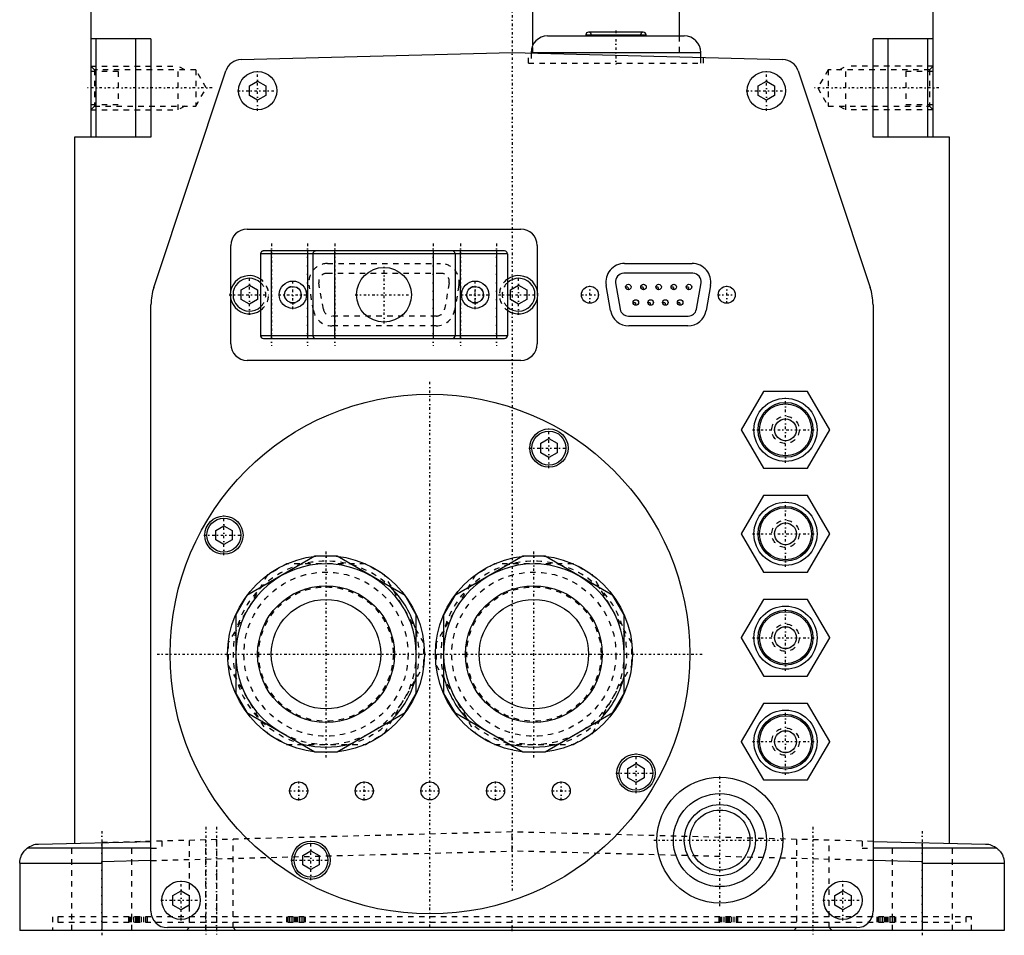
# Model space of a CAD drawing. Extents: x -109 to 109, y -1 to 887.
# Tile 1 of 15: x -90 to 90, y -1 to 166. Entities that reach past the tile are written whole.
import ezdxf

# ---------------------------------------------------------------- set-up
doc = ezdxf.new("R2010")
doc.units = 0
doc.linetypes.add('CENTER', pattern=[1.5, 0.45, -0.5, 0.05, -0.5])
doc.linetypes.add('DASHED', pattern=[2, 1, -1])
for name, color, linetype in [('AM_0', 7, 'CONTINUOUS'), ('AM_3', 7, 'DASHED'), ('AM_7', 7, 'CENTER')]:
    doc.layers.add(name, color=color, linetype=linetype)

msp = doc.modelspace()

# ---------------------------------------------------------------- linework, layer by layer
at = {"layer": 'AM_0', "color": 7, "linetype": 'CONTINUOUS'}
for p, q in [((-77, 169.5), (-77, 145)), ((77, 145), (77, 169.5)), ((3.83, 161.87), (3.83, 168.5)), ((30.56, 168.5), (30.56, 163.5)), ((24, 164.2), (14, 164.2)), ((-66.01, 163), (-77, 163)), ((-76, 145), (-76, 163)), ((-68.74, 145), (-68.74, 163)), ((-66.01, 163), (-66.01, 145)), ((6.5, 163.5), (31.5, 163.5)), ((13.5, 163.7), (13.5, 163.5)), ((13.5, 163.7), (24.5, 163.7)), ((24.5, 163.5), (24.5, 163.7)), ((77, 163), (66.01, 163)), ((66.01, 145), (66.01, 163)), ((68.74, 145), (68.74, 163)), ((76, 145), (76, 163)), ((-49.52, 159.2), (0, 160.5)), ((0, 160.5), (49.52, 159.2)), ((3.5, 160.5), (3.5, 160.41)), ((3.5, 160.5), (34.5, 160.5)), ((34.5, 159.6), (34.5, 160.5)), ((-65.49, 117.54), (-52.29, 157.15)), ((52.29, 157.15), (65.49, 117.54)), ((-48, 154.37), (-46.5, 155.23)), ((-46.5, 155.23), (-45, 154.37)), ((45, 154.37), (46.5, 155.23)), ((46.5, 155.23), (48, 154.37)), ((-48, 152.63), (-48, 154.37)), ((-45, 154.37), (-45, 152.63)), ((45, 152.63), (45, 154.37)), ((48, 154.37), (48, 152.63)), ((-46.5, 151.77), (-48, 152.63)), ((-45, 152.63), (-46.5, 151.77)), ((46.5, 151.77), (45, 152.63)), ((48, 152.63), (46.5, 151.77)), ((-80, 145), (-80, 15.91)), ((-66.01, 145), (-80, 145)), ((80, 145), (66.01, 145)), ((80, 15.91), (80, 145)), ((-48.4, 128.2), (1.6, 128.2)), ((-51.4, 117.03), (-51.4, 125.2)), ((-1.35, 124.2), (-45.45, 124.2)), ((-43.95, 108.2), (-43.95, 124.2)), ((-37.4, 124.2), (-37.4, 108.2)), ((-32.4, 108.2), (-32.4, 124.2)), ((-14.4, 124.2), (-14.4, 108.2)), ((-9.4, 108.2), (-9.4, 124.2)), ((-2.85, 124.2), (-2.85, 108.2)), ((4.6, 125.2), (4.6, 117.03)), ((-45.95, 123.7), (-45.95, 108.7)), ((-0.85, 123.7), (-45.95, 123.7)), ((-36.4, 123.7), (-36.4, 108.7)), ((-10.4, 123.7), (-10.4, 108.7)), ((-0.85, 123.7), (-0.85, 108.7)), ((20.55, 121.9), (32.95, 121.9)), ((33.08, 120.11), (20.42, 120.11)), ((-49.5, 117.07), (-48, 117.93)), ((-49.5, 115.33), (-49.5, 117.07)), ((-48, 117.93), (-46.5, 117.07)), ((-46.5, 117.07), (-46.5, 115.33)), ((-0.3, 117.07), (1.2, 117.93)), ((-0.3, 115.33), (-0.3, 117.07)), ((1.2, 117.93), (2.7, 117.07)), ((2.7, 117.07), (2.7, 115.33)), ((18.01, 113.31), (17.2, 117.91)), ((18.94, 118.35), (19.79, 113.53)), ((33.71, 113.53), (34.56, 118.35)), ((36.3, 117.91), (35.49, 113.31)), ((-51.4, 107.2), (-51.4, 115.37)), ((-48, 114.47), (-49.5, 115.33)), ((-46.5, 115.33), (-48, 114.47)), ((1.2, 114.47), (-0.3, 115.33)), ((2.7, 115.33), (1.2, 114.47)), ((4.6, 115.37), (4.6, 107.2)), ((-66, 3.5), (-66, 114.38)), ((66, 114.38), (66, 3.5)), ((21.27, 112.29), (32.23, 112.29)), ((32.14, 110.5), (21.36, 110.5)), ((-0.85, 108.7), (-45.95, 108.7)), ((-45.45, 108.2), (-1.35, 108.2)), ((1.6, 104.2), (-48.4, 104.2)), ((45.96, 98.49), (41.92, 91.51)), ((45.96, 98.5), (45.96, 98.49)), ((54.04, 98.5), (45.96, 98.5)), ((54.04, 98.49), (54.04, 98.5)), ((58.08, 91.51), (54.04, 98.49)), ((41.92, 91.51), (41.92, 91.49)), ((41.92, 91.49), (45.96, 84.51)), ((54.04, 84.51), (58.08, 91.49)), ((58.08, 91.49), (58.08, 91.51)), ((5.25, 89.04), (6.75, 89.9)), ((5.25, 87.31), (5.25, 89.04)), ((6.75, 89.9), (8.25, 89.04)), ((8.25, 89.04), (8.25, 87.31)), ((6.75, 86.44), (5.25, 87.31)), ((8.25, 87.31), (6.75, 86.44)), ((45.96, 84.51), (45.96, 84.5)), ((45.96, 84.5), (54.04, 84.5)), ((54.04, 84.5), (54.04, 84.51)), ((45.96, 79.49), (41.92, 72.51)), ((45.96, 79.5), (45.96, 79.49)), ((54.04, 79.5), (45.96, 79.5)), ((54.04, 79.49), (54.04, 79.5)), ((58.08, 72.51), (54.04, 79.49)), ((-54.17, 73.12), (-52.67, 73.98)), ((-52.67, 73.98), (-51.17, 73.12)), ((-54.17, 71.38), (-54.17, 73.12)), ((-51.17, 73.12), (-51.17, 71.38)), ((41.92, 72.51), (41.92, 72.49)), ((41.92, 72.49), (45.96, 65.51)), ((54.04, 65.51), (58.08, 72.49)), ((58.08, 72.49), (58.08, 72.51)), ((-52.67, 70.52), (-54.17, 71.38)), ((-51.17, 71.38), (-52.67, 70.52)), ((-36.04, 68.38), (-48.46, 61.2)), ((-41.2, 67), (-41.2, 67)), ((-41.19, 67), (-41.2, 67)), ((-31.96, 68.38), (-36.04, 68.38)), ((-19.54, 61.2), (-31.96, 68.38)), ((-26.8, 67), (-26.81, 67)), ((-26.8, 67), (-26.8, 67)), ((1.96, 68.38), (-10.46, 61.2)), ((-3.2, 67), (-3.2, 67)), ((-3.19, 67), (-3.2, 67)), ((6.04, 68.38), (1.96, 68.38)), ((18.46, 61.2), (6.04, 68.38)), ((11.2, 67), (11.19, 67)), ((11.2, 67), (11.2, 67)), ((-44.68, 64.99), (-44.69, 64.98)), ((-44.69, 64.98), (-44.69, 64.98)), ((-23.31, 64.98), (-23.32, 64.99)), ((-23.31, 64.98), (-23.31, 64.98)), ((-6.68, 64.99), (-6.69, 64.98)), ((-6.69, 64.98), (-6.69, 64.98)), ((14.69, 64.98), (14.68, 64.99)), ((14.69, 64.98), (14.69, 64.98)), ((45.96, 65.51), (45.96, 65.5)), ((45.96, 65.5), (54.04, 65.5)), ((54.04, 65.5), (54.04, 65.51)), ((-48.46, 61.2), (-50.5, 57.68)), ((-17.5, 57.68), (-19.54, 61.2)), ((-10.46, 61.2), (-12.5, 57.68)), ((20.5, 57.68), (18.46, 61.2)), ((45.96, 60.49), (41.92, 53.51)), ((45.96, 60.5), (45.96, 60.49)), ((54.04, 60.5), (45.96, 60.5)), ((54.04, 60.49), (54.04, 60.5)), ((58.08, 53.51), (54.04, 60.49)), ((-50.5, 57.68), (-50.5, 43.32)), ((-17.5, 43.32), (-17.5, 57.68)), ((-12.5, 57.68), (-12.5, 43.32)), ((20.5, 43.32), (20.5, 57.68)), ((-51.89, 52.52), (-51.89, 52.51)), ((-51.89, 52.52), (-51.89, 52.52)), ((-16.11, 52.52), (-16.11, 52.52)), ((-16.11, 52.51), (-16.11, 52.52)), ((-13.89, 52.52), (-13.89, 52.51)), ((-13.89, 52.52), (-13.89, 52.52)), ((21.89, 52.52), (21.89, 52.52)), ((21.89, 52.51), (21.89, 52.52)), ((41.92, 53.51), (41.92, 53.49)), ((41.92, 53.49), (45.96, 46.51)), ((54.04, 46.51), (58.08, 53.49)), ((58.08, 53.49), (58.08, 53.51)), ((-51.89, 48.49), (-51.89, 48.48)), ((-51.89, 48.48), (-51.89, 48.48)), ((-16.11, 48.48), (-16.11, 48.49)), ((-16.11, 48.48), (-16.11, 48.48)), ((-13.89, 48.49), (-13.89, 48.48)), ((-13.89, 48.48), (-13.89, 48.48)), ((21.89, 48.48), (21.89, 48.49)), ((21.89, 48.48), (21.89, 48.48)), ((45.96, 46.51), (45.96, 46.5)), ((45.96, 46.5), (54.04, 46.5)), ((54.04, 46.5), (54.04, 46.51)), ((-50.5, 43.32), (-48.46, 39.8)), ((-19.54, 39.8), (-17.5, 43.32)), ((-12.5, 43.32), (-10.46, 39.8)), ((18.46, 39.8), (20.5, 43.32)), ((45.96, 41.49), (41.92, 34.51)), ((45.96, 41.5), (45.96, 41.49)), ((54.04, 41.5), (45.96, 41.5)), ((54.04, 41.49), (54.04, 41.5)), ((58.08, 34.51), (54.04, 41.49)), ((-48.46, 39.8), (-36.04, 32.62)), ((-31.96, 32.62), (-19.54, 39.8)), ((-10.46, 39.8), (1.96, 32.62)), ((6.04, 32.62), (18.46, 39.8)), ((-44.69, 36.02), (-44.68, 36.01)), ((-44.69, 36.02), (-44.69, 36.02)), ((-23.32, 36.01), (-23.31, 36.02)), ((-23.31, 36.02), (-23.31, 36.02)), ((-6.69, 36.02), (-6.68, 36.01)), ((-6.69, 36.02), (-6.69, 36.02)), ((14.68, 36.01), (14.69, 36.02)), ((14.69, 36.02), (14.69, 36.02)), ((41.92, 34.51), (41.92, 34.49)), ((41.92, 34.49), (45.96, 27.51)), ((54.04, 27.51), (58.08, 34.49)), ((58.08, 34.49), (58.08, 34.51)), ((-41.2, 34), (-41.19, 34)), ((-41.2, 34), (-41.2, 34)), ((-36.04, 32.62), (-31.96, 32.62)), ((-26.81, 34), (-26.8, 34)), ((-26.8, 34), (-26.8, 34)), ((-3.2, 34), (-3.19, 34)), ((-3.2, 34), (-3.2, 34)), ((1.96, 32.62), (6.04, 32.62)), ((11.19, 34), (11.2, 34)), ((11.2, 34), (11.2, 34)), ((21.17, 29.62), (22.67, 30.48)), ((21.17, 27.88), (21.17, 29.62)), ((22.67, 30.48), (24.17, 29.62)), ((24.17, 29.62), (24.17, 27.88)), ((22.67, 27.02), (21.17, 27.88)), ((24.17, 27.88), (22.67, 27.02)), ((45.96, 27.51), (45.96, 27.5)), ((45.96, 27.5), (54.04, 27.5)), ((54.04, 27.5), (54.04, 27.51)), ((-86.59, 15.73), (-66, 16.27)), ((66, 16.27), (86.59, 15.73)), ((-66, 15), (-88.64, 15)), ((-75, 16.04), (-75, 0)), ((-38.25, 13.69), (-36.75, 14.56)), ((-36.75, 14.56), (-35.25, 13.69)), ((88.64, 15), (66, 15)), ((75, 16.04), (75, 0)), ((-66, 12.77), (-75, 12.53)), ((-38.25, 11.96), (-38.25, 13.69)), ((-35.25, 13.69), (-35.25, 11.96)), ((75, 12.53), (66, 12.77)), ((-90, 12.3), (-75, 12.3)), ((-90, 12.3), (-90, 0)), ((-36.75, 11.1), (-38.25, 11.96)), ((-35.25, 11.96), (-36.75, 11.1)), ((75, 12.3), (90, 12.3)), ((90, 12.3), (90, 0)), ((-62, 6.37), (-60.5, 7.23)), ((-60.5, 7.23), (-59, 6.37)), ((59, 6.37), (60.5, 7.23)), ((60.5, 7.23), (62, 6.37)), ((-62, 4.63), (-62, 6.37)), ((-59, 6.37), (-59, 4.63)), ((59, 4.63), (59, 6.37)), ((62, 6.37), (62, 4.63)), ((-60.5, 3.77), (-62, 4.63)), ((-59, 4.63), (-60.5, 3.77)), ((60.5, 3.77), (59, 4.63)), ((62, 4.63), (60.5, 3.77)), ((90, 0), (-90, 0)), ((63, 0.5), (-63, 0.5))]:
    msp.add_line(p, q, dxfattribs=at)
for points in [[(-90, 12.3, 0), (-90, 12.3, 0), (-90, 12.31, 0), (-90, 12.32, 0), (-90, 12.33, 0), (-90, 12.34, 0), (-90, 12.35, 0), (-90, 12.36, 0), (-90, 12.37, 0), (-90, 12.39, 0), (-90, 12.4, 0), (-90, 12.41, 0), (-90, 12.41, 0), (-89.99, 12.43, 0), (-89.99, 12.44, 0), (-89.99, 12.46, 0), (-89.99, 12.47, 0), (-89.99, 12.49, 0), (-89.99, 12.5, 0), (-89.99, 12.51, 0), (-89.99, 12.53, 0), (-89.99, 12.54, 0), (-89.99, 12.55, 0), (-89.98, 12.56, 0), (-89.98, 12.58, 0), (-89.98, 12.6, 0), (-89.98, 12.61, 0), (-89.98, 12.62, 0), (-89.98, 12.64, 0), (-89.97, 12.66, 0), (-89.97, 12.69, 0), (-89.97, 12.71, 0), (-89.96, 12.73, 0), (-89.96, 12.74, 0), (-89.96, 12.76, 0), (-89.96, 12.78, 0), (-89.95, 12.8, 0), (-89.94, 12.89, 0), (-89.9, 13.05, 0), (-89.86, 13.23, 0), (-89.8, 13.41, 0), (-89.76, 13.5, 0), (-89.72, 13.59, 0), (-89.64, 13.78, 0), (-89.54, 13.96, 0), (-89.43, 14.14, 0), (-89.31, 14.32, 0), (-89.17, 14.49, 0), (-89.1, 14.57, 0), (-89.03, 14.65, 0), (-88.88, 14.8, 0), (-88.72, 14.94, 0), (-88.64, 15, 0)], [(88.64, 15, 0), (88.72, 14.94, 0), (88.88, 14.8, 0), (89.03, 14.66, 0), (89.1, 14.58, 0), (89.17, 14.5, 0), (89.31, 14.33, 0), (89.43, 14.15, 0), (89.54, 13.97, 0), (89.64, 13.79, 0), (89.72, 13.6, 0), (89.76, 13.51, 0), (89.79, 13.42, 0), (89.85, 13.24, 0), (89.9, 13.07, 0), (89.94, 12.9, 0), (89.96, 12.76, 0), (89.97, 12.68, 0), (89.97, 12.66, 0), (89.98, 12.64, 0), (89.98, 12.63, 0), (89.98, 12.62, 0), (89.98, 12.6, 0), (89.98, 12.58, 0), (89.98, 12.57, 0), (89.99, 12.56, 0), (89.99, 12.54, 0), (89.99, 12.52, 0), (89.99, 12.51, 0), (89.99, 12.5, 0), (89.99, 12.49, 0), (89.99, 12.47, 0), (89.99, 12.45, 0), (89.99, 12.44, 0), (89.99, 12.42, 0), (90, 12.41, 0), (90, 12.41, 0), (90, 12.39, 0), (90, 12.38, 0), (90, 12.36, 0), (90, 12.35, 0), (90, 12.34, 0), (90, 12.33, 0), (90, 12.33, 0), (90, 12.31, 0), (90, 12.3, 0), (90, 12.3, 0)]]:
    msp.add_polyline3d(points, dxfattribs=at)
for centre, radius in [((-46.5, 153.5), 3.5), ((46.5, 153.5), 3.5), ((-23.4, 116.2), 5), ((-40.06, 116.2), 2.5), ((-40.06, 116.2), 1.5), ((-6.74, 116.2), 2.5), ((-6.74, 116.2), 1.5), ((14.25, 116.2), 1.55), ((21.27, 117.62), 0.5), ((24.04, 117.62), 0.5), ((26.81, 117.62), 0.5), ((29.58, 117.62), 0.5), ((32.35, 117.62), 0.5), ((39.25, 116.2), 1.55), ((22.64, 114.78), 0.5), ((25.34, 114.78), 0.5), ((28.04, 114.78), 0.5), ((30.74, 114.78), 0.5), ((-15, 50.5), 47.5), ((50, 91.5), 5.77), ((50, 91.5), 5.01), ((50, 91.5), 4.75), ((50, 91.5), 2), ((6.75, 88.17), 3.5), ((6.75, 88.17), 3.1), ((50, 72.5), 5.77), ((50, 72.5), 5.01), ((-52.67, 72.25), 3.5), ((50, 72.5), 4.75), ((-52.67, 72.25), 3.1), ((50, 72.5), 2), ((-34, 50.5), 18), ((4, 50.5), 18), ((-34, 50.5), 12.5), ((4, 50.5), 12.5), ((-34, 50.5), 10), ((4, 50.5), 10), ((50, 53.5), 5.77), ((50, 53.5), 5.01), ((50, 53.5), 4.75), ((50, 53.5), 2), ((50, 34.5), 5.77), ((50, 34.5), 5.01), ((50, 34.5), 4.75), ((50, 34.5), 2), ((22.67, 28.75), 3.5), ((22.67, 28.75), 3.1), ((-39, 25.5), 1.65), ((-27, 25.5), 1.65), ((-15, 25.5), 1.65), ((-3, 25.5), 1.65), ((9, 25.5), 1.65), ((38, 16.5), 11.5), ((38, 16.5), 8.5), ((38, 16.5), 6.5), ((38, 16.5), 5.5), ((-36.75, 12.83), 3.5), ((-36.75, 12.83), 3.1), ((-60.5, 5.5), 3.5), ((60.5, 5.5), 3.5)]:
    msp.add_circle(centre, radius, dxfattribs=at)
for centre, radius, start, end in [((14, 163.7), 0.5, 90, 180), ((24, 163.7), 0.5, 0, 90), ((6.5, 160.5), 3, 90, 180), ((31.5, 160.5), 3, 0, 90), ((-49.44, 156.2), 3, 91.5, 161.57), ((49.44, 156.2), 3, 18.43, 88.5), ((-48.4, 125.2), 3, 90, 180), ((1.6, 125.2), 3, 0, 90), ((-10.9, 123.7), 0.5, 0, 90), ((-1.35, 123.7), 0.5, 0, 90), ((20.55, 118.5), 3.4, 90, 190), ((32.95, 118.5), 3.4, 350, 90), ((-48, 116.2), 3.5, 54.1465, 305.8535), ((-48, 116.2), 3, 46.8953, 313.1047), ((1.2, 116.2), 3.5, 234.1465, 125.8535), ((1.2, 116.2), 3, 226.8953, 133.1047), ((20.42, 118.61), 1.5, 90, 190), ((33.08, 118.61), 1.5, 350, 90), ((-56, 114.38), 10, 161.57, 180), ((56, 114.38), 10, 0, 18.43), ((21.27, 113.79), 1.5, 190, 270), ((32.23, 113.79), 1.5, 270, 350), ((21.36, 113.9), 3.4, 190, 270), ((32.14, 113.9), 3.4, 270, 350), ((-45.45, 108.7), 0.5, 180, 270), ((-10.9, 108.7), 0.5, 270, 0), ((-1.35, 108.7), 0.5, 270, 0), ((-48.4, 107.2), 3, 180, 270), ((1.6, 107.2), 3, 270, 0), ((-34, 50.5), 16.5, 0, 240), ((4, 50.5), 16.5, 0, 240), ((-34, 50.5), 17, 16.0694, 43.9306), ((-34, 50.5), 17, 316.0694, 343.9306), ((4, 50.5), 17, 196.0694, 223.9306), ((4, 50.5), 17, 316.0694, 343.9306), ((-34, 50.5), 17, 256.0694, 283.9306), ((4, 50.5), 17, 256.0694, 283.9306), ((-86.5, 12.23), 3.5, 91.5, 127.7802), ((86.5, 12.23), 3.5, 52.2198, 88.5), ((-63, 3.5), 3, 180, 270), ((63, 3.5), 3, 270, 0)]:
    msp.add_arc(centre, radius, start, end, dxfattribs=at)
at = {"layer": 'AM_3', "color": 6, "linetype": 'DASHED'}
for p, q in [((14.5, 163.7), (14.5, 163.5)), ((23.5, 163.5), (23.5, 163.7)), ((30.56, 163.5), (30.56, 159.7)), ((3, 158.5), (3, 160.42)), ((3.5, 160.41), (3.5, 158.5)), ((3.83, 160.4), (3.83, 161.87)), ((3, 158.5), (35, 158.5)), ((34.5, 158.5), (34.5, 159.6)), ((35, 158.5), (35, 159.58)), ((-76.32, 157.32), (-77, 158)), ((-77, 158), (-61, 158)), ((-72, 157), (-77, 157)), ((-57.8, 157.32), (-76.32, 157.32)), ((-76.32, 157.32), (-76.32, 150.68)), ((-72, 157), (-72, 151)), ((-61, 150), (-61, 158)), ((-59.83, 157.32), (-61, 158)), ((-55.88, 154), (-57.8, 157.32)), ((-57.8, 157.32), (-57.8, 150.68)), ((57.8, 157.32), (55.88, 154)), ((76.32, 157.32), (57.8, 157.32)), ((57.8, 157.32), (57.8, 150.68)), ((59.83, 157.32), (61, 158)), ((61, 150), (61, 158)), ((77, 158), (61, 158)), ((77, 157), (72, 157)), ((72, 157), (72, 151)), ((77, 158), (76.32, 157.32)), ((76.32, 157.32), (76.32, 150.68)), ((-57.8, 150.68), (-55.88, 154)), ((55.88, 154), (57.8, 150.68)), ((-77, 151), (-72, 151)), ((-77, 150), (-76.32, 150.68)), ((-77, 150), (-61, 150)), ((-76.32, 150.68), (-57.8, 150.68)), ((-59.83, 150.68), (-61, 150)), ((57.8, 150.68), (76.32, 150.68)), ((59.83, 150.68), (61, 150)), ((77, 150), (61, 150)), ((72, 151), (77, 151)), ((76.32, 150.68), (77, 150)), ((-33.74, 121.9), (-13.06, 121.9)), ((-33.84, 120.11), (-12.96, 120.11)), ((-51.4, 115.37), (-51.4, 117.03)), ((-36.29, 113.32), (-37.09, 117.92)), ((-34.47, 113.53), (-35.32, 118.35)), ((-11.48, 118.35), (-12.33, 113.53)), ((-9.71, 117.92), (-10.51, 113.32)), ((4.6, 117.03), (4.6, 115.37)), ((-13.81, 112.29), (-32.99, 112.29)), ((-13.86, 110.5), (-32.94, 110.5)), ((-41.2, 67), (-44.68, 64.99)), ((-26.81, 67), (-41.19, 67)), ((-23.32, 64.99), (-26.8, 67)), ((-3.2, 67), (-6.68, 64.99)), ((11.19, 67), (-3.19, 67)), ((14.68, 64.99), (11.2, 67)), ((-44.69, 64.98), (-51.89, 52.52)), ((-16.11, 52.52), (-23.31, 64.98)), ((-6.69, 64.98), (-13.89, 52.52)), ((21.89, 52.52), (14.69, 64.98)), ((-51.89, 52.51), (-51.89, 48.49)), ((-16.11, 48.49), (-16.11, 52.51)), ((-13.89, 52.51), (-13.89, 48.49)), ((21.89, 48.49), (21.89, 52.51)), ((-51.89, 48.48), (-44.69, 36.02)), ((-23.31, 36.02), (-16.11, 48.48)), ((-13.89, 48.48), (-6.69, 36.02)), ((14.69, 36.02), (21.89, 48.48)), ((-44.68, 36.01), (-41.2, 34)), ((-26.8, 34), (-23.32, 36.01)), ((-6.68, 36.01), (-3.2, 34)), ((11.2, 34), (14.68, 36.01)), ((-41.19, 34), (-26.81, 34)), ((-3.19, 34), (11.19, 34)), ((0, 18), (-75, 16.04)), ((0, 14.5), (0, 18)), ((66, 16.27), (0, 18)), ((-64, 16.32), (-64, 15)), ((-59, 16.46), (-59, 0.5)), ((-56, 0), (-56, 16.53)), ((-54, 16.59), (-54, 0)), ((-51, 0.5), (-51, 16.66)), ((52, 16.64), (52, 0.5)), ((58, 0.5), (58, 16.48)), ((64, 16.32), (64, 15)), ((-80.5, 15), (-80.5, 0)), ((-69.5, 0), (-69.5, 15)), ((-66, 15), (-64, 15)), ((-66, 12.77), (0, 14.5)), ((66, 12.77), (0, 14.5)), ((64, 15), (66, 15)), ((69.5, 15), (69.5, 0)), ((80.5, 0), (80.5, 15)), ((-84, 2.5), (-84, 0)), ((84, 2.5), (-84, 2.5)), ((-83, 2.5), (-83, 1.5)), ((-70.07, 1.5), (-70.07, 2.5)), ((-69.82, 1.5), (-69.82, 2.5)), ((-69.55, 1.5), (-69.55, 2.5)), ((-69.12, 1.5), (-69.12, 2.5)), ((-68.77, 1.5), (-68.77, 2.5)), ((-68.52, 1.5), (-68.52, 2.5)), ((-68.33, 1.5), (-68.33, 2.5)), ((-68.08, 1.5), (-68.08, 2.5)), ((-67.73, 1.5), (-67.73, 2.5)), ((-67.3, 1.5), (-67.3, 2.5)), ((-66.91, 1.5), (-66.91, 2.5)), ((-66.66, 1.5), (-66.66, 2.5)), ((-41.15, 1.5), (-41.15, 2.5)), ((-40.9, 1.5), (-40.9, 2.5)), ((-40.63, 1.5), (-40.63, 2.5)), ((-40.2, 1.5), (-40.2, 2.5)), ((-39.85, 1.5), (-39.85, 2.5)), ((-39.6, 1.5), (-39.6, 2.5)), ((-39.41, 1.5), (-39.41, 2.5)), ((-39.16, 1.5), (-39.16, 2.5)), ((-38.81, 1.5), (-38.81, 2.5)), ((-38.38, 1.5), (-38.38, 2.5)), ((-37.99, 1.5), (-37.99, 2.5)), ((-37.74, 1.5), (-37.74, 2.5)), ((37.86, 1.5), (37.86, 2.5)), ((38.11, 1.5), (38.11, 2.5)), ((38.38, 1.5), (38.38, 2.5)), ((38.81, 1.5), (38.81, 2.5)), ((39.16, 1.5), (39.16, 2.5)), ((39.41, 1.5), (39.41, 2.5)), ((39.6, 1.5), (39.6, 2.5)), ((39.85, 1.5), (39.85, 2.5)), ((40.2, 1.5), (40.2, 2.5)), ((40.63, 1.5), (40.63, 2.5)), ((41.02, 1.5), (41.02, 2.5)), ((41.27, 1.5), (41.27, 2.5)), ((66.78, 1.5), (66.78, 2.5)), ((67.03, 1.5), (67.03, 2.5)), ((67.3, 1.5), (67.3, 2.5)), ((67.73, 1.5), (67.73, 2.5)), ((68.08, 1.5), (68.08, 2.5)), ((68.33, 1.5), (68.33, 2.5)), ((68.52, 1.5), (68.52, 2.5)), ((68.77, 1.5), (68.77, 2.5)), ((69.12, 1.5), (69.12, 2.5)), ((69.55, 1.5), (69.55, 2.5)), ((69.94, 1.5), (69.94, 2.5)), ((70.19, 1.5), (70.19, 2.5)), ((83, 1.5), (83, 2.5)), ((84, 0), (84, 2.5)), ((-83, 1.5), (83, 1.5)), ((-59, 0.5), (-59.5, 0)), ((-50.5, 0), (-51, 0.5)), ((52, 0.5), (51.5, 0)), ((58.5, 0), (58, 0.5))]:
    msp.add_line(p, q, dxfattribs=at)
for centre, radius in [((-40.06, 116.2), 1.55), ((-6.73, 116.2), 1.55), ((50, 91.5), 2.5), ((50, 72.5), 2.5), ((-34, 50.5), 15), ((4, 50.5), 15), ((-34, 50.5), 12.28), ((4, 50.5), 12.28), ((50, 53.5), 2.5), ((50, 34.5), 2.5)]:
    msp.add_circle(centre, radius, dxfattribs=at)
for centre, radius, start, end in [((14, 163.7), 0.5, 0, 90), ((24, 163.7), 0.5, 90, 180), ((-45.45, 123.7), 0.5, 90, 180), ((-35.9, 123.7), 0.5, 90, 180), ((-33.74, 118.5), 3.4, 90, 189.8658), ((-13.06, 118.5), 3.4, 350.1342, 90), ((-48, 116.2), 3.5, 305.8535, 54.1465), ((-33.84, 118.61), 1.5, 90, 190.0012), ((-12.96, 118.61), 1.5, 349.9988, 90), ((1.2, 116.2), 3.5, 125.8535, 234.1465), ((-48, 116.2), 3, 313.1047, 46.8953), ((1.2, 116.2), 3, 133.1047, 226.8953), ((-32.99, 113.79), 1.5, 190.0012, 270), ((-13.81, 113.79), 1.5, 270, 349.9988), ((-32.94, 113.9), 3.4, 189.8658, 270), ((-13.86, 113.9), 3.4, 270, 350.1342), ((-35.9, 108.7), 0.5, 180, 270), ((-34, 50.5), 17, 43.9306, 256.0694), ((4, 50.5), 17, 343.9306, 196.0694), ((-34, 50.5), 17, 343.9306, 16.0694), ((-34, 50.5), 16.5, 240, 0), ((4, 50.5), 16.5, 240, 0), ((-34, 50.5), 17, 283.9306, 316.0694), ((4, 50.5), 17, 223.9306, 256.0694), ((4, 50.5), 17, 283.9306, 316.0694)]:
    msp.add_arc(centre, radius, start, end, dxfattribs=at)
at = {"layer": 'AM_7', "color": 4, "linetype": 'CENTER'}
for p, q in [((0, 229.31), (0, 7.27)), ((19, 164.49), (19, 158.22)), ((-46.5, 149.82), (-46.5, 157.18)), ((46.5, 149.82), (46.5, 157.18)), ((-54.83, 154), (-78.06, 154)), ((-50.17, 153.5), (-42.83, 153.5)), ((42.83, 153.5), (50.17, 153.5)), ((78.06, 154), (54.83, 154)), ((-43.95, 125.55), (-43.95, 106.85)), ((-37.4, 125.55), (-37.4, 106.85)), ((-32.4, 125.55), (-32.4, 106.85)), ((-14.4, 125.55), (-14.4, 106.85)), ((-9.4, 125.55), (-9.4, 106.85)), ((-2.85, 125.55), (-2.85, 106.85)), ((-23.4, 110.95), (-23.4, 121.45)), ((-48, 112.53), (-48, 119.88)), ((-40.06, 113.58), (-40.06, 118.83)), ((-6.74, 113.58), (-6.74, 118.83)), ((1.2, 112.53), (1.2, 119.88)), ((-6.73, 114.57), (-6.73, 117.83)), ((14.25, 114.57), (14.25, 117.83)), ((20.75, 117.62), (21.8, 117.62)), ((21.27, 117.09), (21.27, 118.14)), ((23.52, 117.62), (24.57, 117.62)), ((24.04, 117.09), (24.04, 118.14)), ((26.29, 117.62), (27.34, 117.62)), ((26.81, 117.09), (26.81, 118.14)), ((29.05, 117.62), (30.11, 117.62)), ((29.58, 117.09), (29.58, 118.14)), ((31.82, 117.62), (32.88, 117.62)), ((32.35, 117.09), (32.35, 118.14)), ((39.25, 114.57), (39.25, 117.83)), ((-51.68, 116.2), (-44.33, 116.2)), ((-42.69, 116.2), (-37.44, 116.2)), ((-28.65, 116.2), (-18.15, 116.2)), ((-9.37, 116.2), (-4.12, 116.2)), ((-2.48, 116.2), (4.88, 116.2)), ((12.62, 116.2), (15.88, 116.2)), ((22.64, 114.25), (22.64, 115.31)), ((25.34, 114.25), (25.34, 115.31)), ((28.04, 114.25), (28.04, 115.31)), ((30.74, 114.25), (30.74, 115.31)), ((37.62, 116.2), (40.88, 116.2)), ((22.11, 114.78), (23.16, 114.78)), ((24.82, 114.78), (25.86, 114.78)), ((27.52, 114.78), (28.57, 114.78)), ((30.21, 114.78), (31.27, 114.78)), ((-15, 0.62), (-15, 100.38)), ((50, 85.44), (50, 97.56)), ((6.75, 84.5), (6.75, 91.85)), ((43.94, 91.5), (56.06, 91.5)), ((3.07, 88.17), (10.43, 88.17)), ((50, 66.44), (50, 78.56)), ((-52.67, 68.58), (-52.67, 75.92)), ((-56.35, 72.25), (-49, 72.25)), ((43.94, 72.5), (56.06, 72.5)), ((-34, 31.6), (-34, 69.4)), ((4, 31.6), (4, 69.4)), ((50, 47.44), (50, 59.56)), ((43.94, 53.5), (56.06, 53.5)), ((-64.88, 50.5), (34.88, 50.5)), ((50, 28.44), (50, 40.56)), ((43.94, 34.5), (56.06, 34.5)), ((22.67, 25.07), (22.67, 32.43)), ((-39, 23.77), (-39, 27.23)), ((-27, 23.77), (-27, 27.23)), ((-3, 23.77), (-3, 27.23)), ((9, 23.77), (9, 27.23)), ((19, 28.75), (26.35, 28.75)), ((38, 4.42), (38, 28.57)), ((-40.73, 25.5), (-37.27, 25.5)), ((-28.73, 25.5), (-25.27, 25.5)), ((-16.73, 25.5), (-13.27, 25.5)), ((-4.73, 25.5), (-1.27, 25.5)), ((7.27, 25.5), (10.73, 25.5)), ((-75, 18.16), (-75, -0.86)), ((-56, 18.9), (-56, -0.9)), ((-54, 18.9), (-54, -0.9)), ((55, 18.9), (55, -0.9)), ((75, 18.16), (75, -0.86)), ((-36.75, 9.15), (-36.75, 16.5)), ((25.93, 16.5), (50.08, 16.5)), ((-40.42, 12.83), (-33.08, 12.83)), ((-60.5, 1.82), (-60.5, 9.18)), ((60.5, 1.82), (60.5, 9.18)), ((-64.17, 5.5), (-56.83, 5.5)), ((56.83, 5.5), (64.17, 5.5)), ((0, -0.12), (0, 2.62))]:
    msp.add_line(p, q, dxfattribs=at)

doc.saveas('drawing.dxf')
